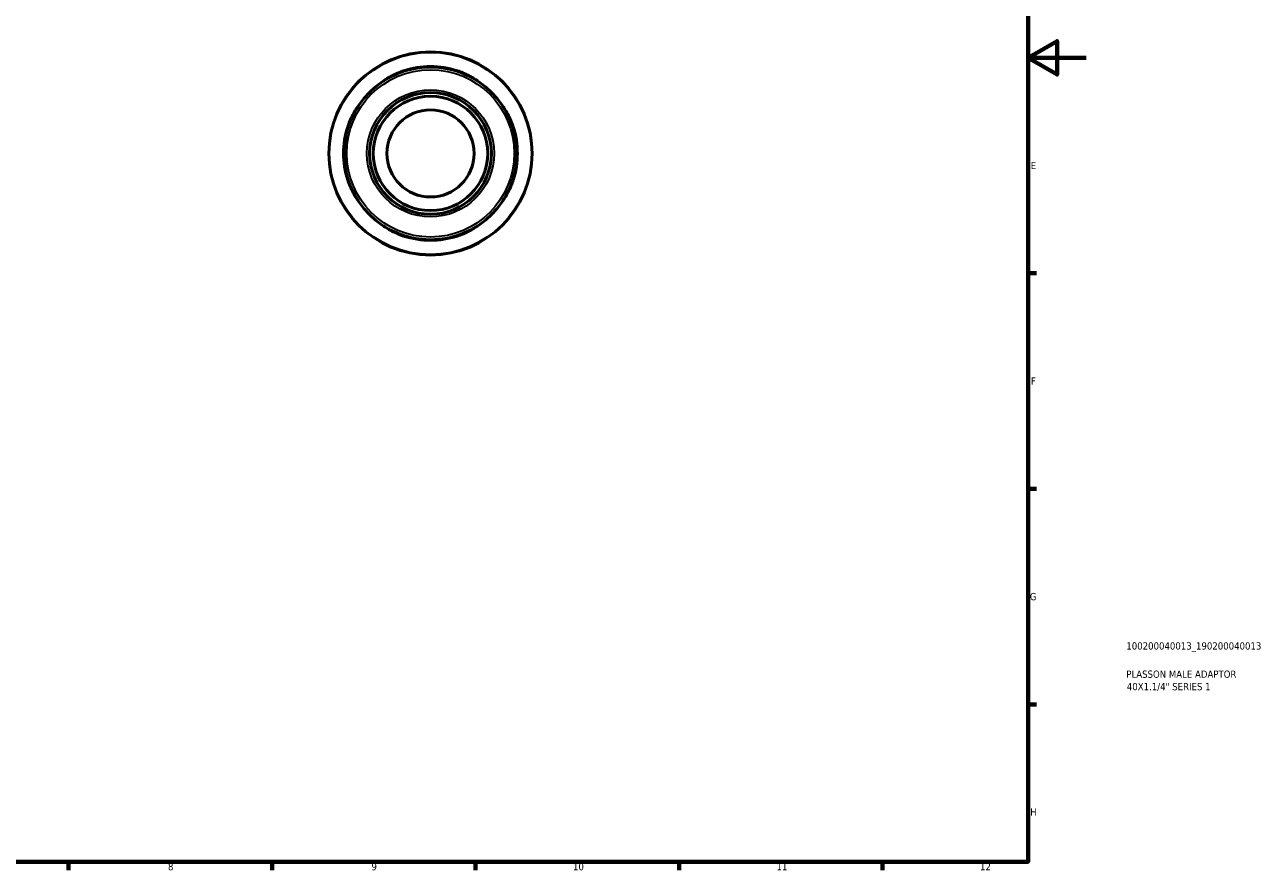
# Model space of a CAD drawing. Header units: millimetres. Extents: x 0 to 902, y 0 to 594.
# Tile 4 of 5: x 475 to 902, y 17 to 308. Entities that reach past the tile are written whole.
import ezdxf

# ---------------------------------------------------------------- set-up
doc = ezdxf.new("R2010")
doc.units = ezdxf.units.MM
for name, color, linetype, lineweight in [('Border (ISO)', 7, 'Continuous', 70), ('Title (ISO)', 7, 'Continuous', 50), ('Visible (ISO)', 7, 'Continuous', 50), ('Visible Narrow (ISO)', 7, 'Continuous', 35)]:
    doc.layers.add(name, color=color, linetype=linetype, lineweight=lineweight)
doc.styles.add('Note Text (ISO)', font='tahoma.ttf')

# ---------------------------------------------------------------- blocks, each defined once
blk = doc.blocks.new('Borders Default Border')
at = {"layer": 'Border (ISO)'}
for p, q in [((821, 222.75), (823.9, 222.75)), ((821, 148.5), (823.9, 148.5)), ((821, 74.25), (823.9, 74.25)), ((490.58, 20), (490.58, 17.1)), ((560.67, 20), (560.67, 17.1)), ((630.75, 20), (630.75, 17.1)), ((700.83, 20), (700.83, 17.1)), ((770.92, 20), (770.92, 17.1))]:
    blk.add_line(p, q, dxfattribs=at)
at = {"layer": 'Border (ISO)', "flags": 128}
for points in [[(20, 20), (20, 574), (821, 574), (821, 20), (20, 20)], [(841, 297), (821, 297), (831, 302.77), (831, 291.23), (821, 297)]]:
    blk.add_lwpolyline(points, dxfattribs=at)
at = {"layer": 'Border (ISO)', "color": 232, "true_color": 0xca0064, "char_height": 2.5, "attachment_point": 7, "style": 'Note Text (ISO)'}
for s, insert in [('E', (821.94, 258.63)), ('F', (822, 184.38)), ('G', (821.61, 110.08)), ('H', (821.74, 35.88)), ('8', (524.81, 17.04)), ('9', (594.88, 17.05)), ('10', (664.29, 17.05)), ('11', (734.37, 17.1)), ('12', (804.46, 17.1))]:
    blk.add_mtext(s, dxfattribs=dict(at, insert=insert))
blk = doc.blocks.new('Title Blocks ISO')
at = {"layer": 'Title (ISO)', "color": 232, "true_color": 0xca0064, "style": 'Note Text (ISO)'}
for tag, p in [('PART_NUMBER_001', (33.84, 73.13)), ('DESCRIPTION_001', (33.84, 63.4)), ('DESCRIPTION_002', (34.02, 59.12))]:
    blk.add_attdef(tag, p, '', height=2.5, dxfattribs=at)

msp = doc.modelspace()

# ---------------------------------------------------------------- linework, layer by layer
at = {"layer": 'Visible (ISO)'}
for radius in [35, 29.75, 20.955, 19.698, 15]:
    msp.add_circle((615.211, 264.055), radius, dxfattribs=at)
for start, end in [(72.09631, 107.90369), (162.09631, 197.90369), (342.09631, 17.90369), (252.09631, 287.90369)]:
    msp.add_arc((615.211, 264.055), 29.927, start, end, dxfattribs=at)
for points, knots in [([(599.06, 289.039), (598.991, 288.994), (598.996, 289.001), (599.158, 289.12), (599.322, 289.237), (599.92, 289.641), (600.448, 289.981), (601.746, 290.728), (602.525, 291.135), (604.063, 291.826), (604.792, 292.118), (605.7, 292.43), (605.855, 292.482), (606.011, 292.533)], [-1.4114264, -1.4114264, -1.4114264, -1.4114264, -1.2331817, -1.2331817, -1.0445756, -1.0445756, -0.7516775, -0.7516775, -0.4516492, -0.4516492, -0.2125642, -0.2125642, -0.1632525, -0.1632525, -0.1632525, -0.1632525]), ([(624.411, 292.533), (624.439, 292.524), (624.466, 292.515), (625.115, 292.303), (625.725, 292.077), (627.113, 291.504), (627.865, 291.145), (629.276, 290.399), (629.918, 290.012), (630.806, 289.442), (631.101, 289.237), (631.418, 289.01), (631.452, 288.981), (631.363, 289.039)], [-1.2447424, -1.2447424, -1.2447424, -1.2447424, -1.236165, -1.236165, -1.0407477, -1.0407477, -0.7723508, -0.7723508, -0.4726253, -0.4726253, -0.2286933, -0.2286933, 0, 0, 0, 0]), ([(586.734, 273.255), (586.743, 273.283), (586.752, 273.31), (586.964, 273.959), (587.19, 274.569), (587.763, 275.957), (588.122, 276.709), (588.868, 278.12), (589.255, 278.762), (589.825, 279.65), (590.03, 279.944), (590.257, 280.262), (590.285, 280.296), (590.227, 280.206)], [-1.2447743, -1.2447743, -1.2447743, -1.2447743, -1.2361828, -1.2361828, -1.0407462, -1.0407462, -0.7723354, -0.7723354, -0.4726208, -0.4726208, -0.2286946, -0.2286946, -0.0000316, -0.0000316, -0.0000316, -0.0000316]), ([(640.195, 280.206), (640.151, 280.276), (640.157, 280.271), (640.276, 280.109), (640.393, 279.945), (640.797, 279.346), (641.137, 278.819), (641.884, 277.52), (642.291, 276.742), (642.982, 275.204), (643.274, 274.475), (643.587, 273.567), (643.639, 273.411), (643.689, 273.255)], [-1.4114267, -1.4114267, -1.4114267, -1.4114267, -1.2332088, -1.2332088, -1.0445969, -1.0445969, -0.7517034, -0.7517034, -0.451668, -0.451668, -0.2125726, -0.2125726, -0.1632526, -0.1632526, -0.1632526, -0.1632526]), ([(590.227, 247.904), (590.272, 247.834), (590.266, 247.839), (590.147, 248.001), (590.03, 248.165), (589.626, 248.764), (589.286, 249.291), (588.539, 250.59), (588.132, 251.368), (587.441, 252.906), (587.149, 253.636), (586.836, 254.543), (586.784, 254.699), (586.734, 254.855)], [-1.4114267, -1.4114267, -1.4114267, -1.4114267, -1.2332088, -1.2332088, -1.0445969, -1.0445969, -0.7517034, -0.7517034, -0.451668, -0.451668, -0.2125726, -0.2125726, -0.1632526, -0.1632526, -0.1632526, -0.1632526]), ([(643.689, 254.855), (643.68, 254.828), (643.671, 254.801), (643.459, 254.152), (643.233, 253.542), (642.66, 252.153), (642.301, 251.402), (641.555, 249.99), (641.168, 249.348), (640.598, 248.461), (640.393, 248.166), (640.166, 247.848), (640.138, 247.814), (640.195, 247.904)], [-1.2447743, -1.2447743, -1.2447743, -1.2447743, -1.2361828, -1.2361828, -1.0407462, -1.0407462, -0.7723354, -0.7723354, -0.4726208, -0.4726208, -0.2286946, -0.2286946, -0.0000316, -0.0000316, -0.0000316, -0.0000316]), ([(606.011, 235.578), (605.984, 235.587), (605.957, 235.595), (605.308, 235.807), (604.698, 236.034), (603.31, 236.607), (602.558, 236.966), (601.147, 237.712), (600.505, 238.099), (599.617, 238.669), (599.322, 238.874), (599.005, 239.101), (598.971, 239.129), (599.06, 239.071)], [-1.2447743, -1.2447743, -1.2447743, -1.2447743, -1.2361828, -1.2361828, -1.0407462, -1.0407462, -0.7723354, -0.7723354, -0.4726208, -0.4726208, -0.2286946, -0.2286946, -0.0000316, -0.0000316, -0.0000316, -0.0000316]), ([(631.363, 239.071), (631.432, 239.116), (631.427, 239.109), (631.265, 238.99), (631.101, 238.873), (630.503, 238.469), (629.975, 238.129), (628.677, 237.383), (627.898, 236.975), (626.36, 236.284), (625.631, 235.993), (624.723, 235.68), (624.568, 235.628), (624.411, 235.578)], [-1.4114267, -1.4114267, -1.4114267, -1.4114267, -1.2332088, -1.2332088, -1.0445969, -1.0445969, -0.7517034, -0.7517034, -0.451668, -0.451668, -0.2125726, -0.2125726, -0.1632526, -0.1632526, -0.1632526, -0.1632526])]:
    msp.add_open_spline(points, degree=3, knots=knots, dxfattribs=at)
at = {"layer": 'Visible Narrow (ISO)'}
for p, q in [((606.011, 292.356), (606.011, 292.523)), ((624.411, 292.523), (624.411, 292.356)), ((586.743, 273.255), (586.91, 273.255)), ((643.513, 273.255), (643.68, 273.255)), ((586.91, 254.855), (586.743, 254.855)), ((643.68, 254.855), (643.513, 254.855)), ((606.011, 235.587), (606.011, 235.754)), ((624.411, 235.754), (624.411, 235.587))]:
    msp.add_line(p, q, dxfattribs=at)
for radius in [34.796, 28.825, 21.88]:
    msp.add_circle((615.211, 264.055), radius, dxfattribs=at)

# ---------------------------------------------------------------- block references
msp.add_blockref('Borders Default Border', (0, 0))
msp.add_blockref('Title Blocks ISO', (821, 20)).add_auto_attribs({'PART_NUMBER_001': '100200040013_190200040013', 'DESCRIPTION_001': 'PLASSON MALE ADAPTOR', 'DESCRIPTION_002': '40X1.1/4" SERIES 1'})

doc.saveas('drawing.dxf')
